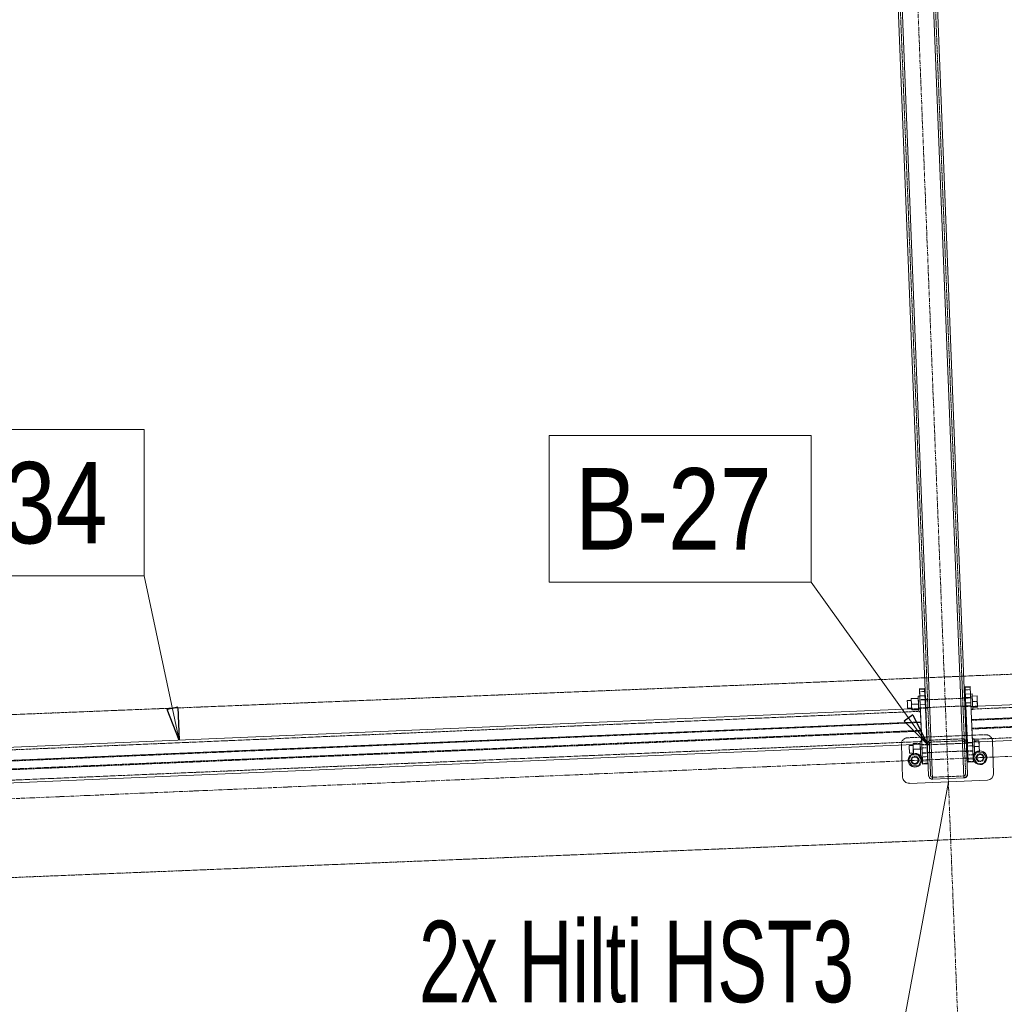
# Model space of a CAD drawing. Header units: millimetres. Extents: x -15129 to 9171, y -18789 to 5877.
# Tile 225 of 256: x -7060 to -5547, y -3271 to -1759. Entities that reach past the tile are written whole.
import ezdxf

# ---------------------------------------------------------------- set-up
doc = ezdxf.new("R2010")
doc.units = ezdxf.units.MM
for name, pattern in [('ACAD_ISO02W100', [15, 12, -3]), ('ACAD_ISO04W100', [30, 24, -3, 0, -3]), ('CENTER', [50.8, 31.75, -6.35, 6.35, -6.35])]:
    doc.linetypes.add(name, pattern=pattern)
for name, color, linetype in [('AS_Belki', 145, 'Continuous'), ('AS_Blachy', 30, 'Continuous'), ('AS_DIM_ON', 7, 'Continuous'), ('AS_Kotwy', 9, 'Continuous'), ('AS_Sciany betonowe', 252, 'Continuous'), ('AS_Siatki', 72, 'Continuous'), ('AS_Sruby', 9, 'Continuous')]:
    doc.layers.add(name, color=color, linetype=linetype)
doc.styles.add('Arial Narrow', font='ARIALN.TTF', dxfattribs={"height": 5})
doc.styles.get("Standard").update_dxf_attribs({"font": 'ARIALN.TTF', "width": 0.8})

msp = doc.modelspace()

# ---------------------------------------------------------------- linework, layer by layer
at = {"color": 5, "linetype": 'CENTER', "lineweight": 13, "ltscale": 0.2}
msp.add_line((-5732.1, -410, -8591.5), (-5603.1, -3684, 51965.6), dxfattribs=at)
at = {"color": 7, "lineweight": 13}
for p, q in [((-6814.5, -2865.5), (-6868.7, -2613.4)), ((-5665.1, -2872.2), (-5843.7, -2622.8))]:
    msp.add_line(p, q, dxfattribs=at)
at = {"color": 0, "linetype": 'ByBlock', "lineweight": -2}
for p, q in [((-6816.9, -2814.8), (-6833.2, -2818.3)), ((-6814.5, -2865.5), (-6833.2, -2818.3)), ((-6816.9, -2814.8), (-6814.5, -2865.5)), ((-5687.4, -2826.7), (-5701, -2836.4)), ((-5687.4, -2826.7), (-5665.1, -2872.2)), ((-5665.1, -2872.2), (-5701, -2836.4))]:
    msp.add_line(p, q, dxfattribs=at)
at = {"color": 7, "lineweight": 13}
for points in [[(-7310.9, -2613.4), (-6868.7, -2613.4), (-6868.7, -2388.4), (-7310.9, -2388.4), (-7310.9, -2613.4)], [(-6246.1, -2622.8), (-5843.7, -2622.8), (-5843.7, -2397.8), (-6246.1, -2397.8), (-6246.1, -2622.8)]]:
    msp.add_lwpolyline(points, dxfattribs=at)
at = {"layer": 'AS_Belki', "color": 145, "linetype": 'Continuous', "lineweight": 13, "ltscale": 0.25}
for p, q in [((-5689.7, -876.5), (-5609, -2923.6)), ((-5683.7, -876.3), (-5603.3, -2917.3)), ((-5743.7, -878.7), (-5663.2, -2919.7)), ((-5657, -2925.4), (-5737.7, -878.4)), ((-4632.7, -2772.9), (-5588.1, -2813.4)), ((-4618.5, -2792.5), (-5597.2, -2834)), ((-5689.3, -2817.7), (-7721.1, -2903.9)), ((-5675.1, -2837.3), (-5675.8, -2821.9)), ((-5595.8, -2868.5), (-4617, -2827)), ((-5675.1, -2837.3), (-7730.2, -2924.4)), ((-5673.7, -2871.8), (-5674.4, -2854.6)), ((-7728.8, -2959), (-5673.7, -2871.8)), ((-5665.1, -2871.7), (-5665.1, -2872.7)), ((-5664.6, -2884.6), (-5664.6, -2885.1)), ((-5663.2, -2919.7), (-5661.3, -2923.9)), ((-5663.2, -2919.7), (-5661.3, -2923.9)), ((-5604.9, -2921.6), (-5603.3, -2917.3)), ((-5661.3, -2923.9), (-5657, -2925.4)), ((-5657, -2925.4), (-5609, -2923.6)), ((-5609, -2923.6), (-5604.9, -2921.6)), ((-5609, -2923.6), (-5604.9, -2921.6))]:
    msp.add_line(p, q, dxfattribs=at)
at = {"layer": 'AS_Belki', "color": 84, "linetype": 'ACAD_ISO02W100', "lineweight": 13, "ltscale": 0.25}
for p, q in [((-5686.7, -876.4), (-5606.3, -2917.4)), ((-5737.5, -960.6), (-5660.2, -2919.6)), ((-5610.9, -2800.4), (-5612.4, -2762.7)), ((-4619.2, -2776.5), (-5597.9, -2818)), ((-4618.5, -2793.6), (-5597.2, -2835.1)), ((-5664.8, -2802.7), (-5667.8, -2802.8)), ((-5667.8, -2803.5), (-5667.8, -2802.8)), ((-5667.8, -2802.8), (-5667.8, -2803.7)), ((-5667.8, -2803.5), (-5667.6, -2807.8)), ((-5667.8, -2803.7), (-5667.7, -2806.1)), ((-5667.3, -2816.4), (-5667.4, -2813.1)), ((-5664.8, -2803.5), (-5664.8, -2802.7)), ((-5664.8, -2803.4), (-5664.8, -2802.7)), ((-5664.8, -2803.4), (-5664.6, -2807.7)), ((-5664.8, -2803.5), (-5664.7, -2805.9)), ((-5664.5, -2811.3), (-5664.7, -2805.9)), ((-5664.6, -2807.7), (-5664.4, -2813)), ((-5664.5, -2811.3), (-5664.3, -2815.4)), ((-5664.4, -2813), (-5664.3, -2816.2)), ((-5607.9, -2800.3), (-5610.9, -2800.4)), ((-5610.9, -2801.2), (-5610.9, -2800.4)), ((-5610.9, -2801.1), (-5610.9, -2800.4)), ((-5610.9, -2801.1), (-5610.7, -2805.4)), ((-5610.9, -2801.2), (-5610.8, -2803.7)), ((-5610.4, -2813.9), (-5610.5, -2810.7)), ((-5610.4, -2813.9), (-5610.4, -2813.1)), ((-5610.4, -2813.1), (-5610.4, -2813.2)), ((-5610.4, -2813.2), (-5610.4, -2813.9)), ((-5610.4, -2813.9), (-5607.4, -2813.8)), ((-5607.9, -2801), (-5607.9, -2800.3)), ((-5607.9, -2801.1), (-5607.9, -2800.3)), ((-5607.7, -2805.3), (-5607.9, -2801)), ((-5607.5, -2810.6), (-5607.7, -2805.3)), ((-5607.5, -2810.6), (-5607.4, -2813.8)), ((-5607.4, -2813.1), (-5607.4, -2813)), ((-5607.4, -2813.8), (-5607.4, -2813.1)), ((-5588.1, -2813.4), (-5598.1, -2813.9)), ((-5598.1, -2813.9), (-5597.2, -2834)), ((-5596.7, -2847.3), (-4618, -2805.8)), ((-5596.6, -2848.4), (-4617.9, -2806.9)), ((-5675.8, -2821.3), (-7730.9, -2908.4)), ((-5676, -2817.2), (-5689.3, -2817.7)), ((-5674.5, -2851.7), (-5676, -2817.2)), ((-5675.8, -2821.9), (-5676, -2817.2)), ((-5675.8, -2821.9), (-5675.8, -2821.3)), ((-5675.8, -2821.3), (-5675.1, -2838.4)), ((-5674.6, -2850.6), (-5675.8, -2821.9)), ((-5667.3, -2815.5), (-5667.3, -2815.6)), ((-5667.3, -2815.6), (-5667.3, -2816.4)), ((-5667.3, -2816.4), (-5664.3, -2816.2)), ((-5664.3, -2815.5), (-5664.3, -2815.4)), ((-5664.3, -2816.2), (-5664.3, -2815.5)), ((-5609.7, -2831.7), (-5610.4, -2813.9)), ((-5596.7, -2847.3), (-5597.9, -2818)), ((-5597.9, -2818), (-5597.2, -2835.1)), ((-5595.9, -2864.4), (-4617.2, -2822.9)), ((-5675.1, -2838.4), (-7730.2, -2925.5)), ((-7729.7, -2937.8), (-5674.6, -2850.6)), ((-7729.7, -2938.8), (-5674.5, -2851.7)), ((-5673.7, -2871.8), (-5674.6, -2850.6)), ((-5595.9, -2864.4), (-5596.7, -2847.3)), ((-5596.7, -2847.3), (-5596.7, -2847.3)), ((-5596.6, -2848.4), (-5595.8, -2868.5)), ((-7729, -2954.9), (-5673.9, -2867.7)), ((-5663.5, -2867.4), (-5665.1, -2871.7)), ((-5663.5, -2867.4), (-5665.1, -2871.7)), ((-5662.1, -2871.8), (-5665.1, -2871.9)), ((-5665.1, -2871.9), (-5665.1, -2872.6)), ((-5665.1, -2871.9), (-5665.1, -2872.7)), ((-5665.1, -2872.6), (-5664.9, -2876.9)), ((-5665.1, -2872.7), (-5665, -2875.1)), ((-5665.1, -2872.7), (-5665, -2875.2)), ((-5659.4, -2865.5), (-5663.5, -2867.4)), ((-5662.3, -2866.9), (-5663.5, -2867.4)), ((-5659.4, -2865.5), (-5662.3, -2866.9)), ((-5662.1, -2871.6), (-5661.3, -2869.5)), ((-5662.1, -2871.6), (-5661.3, -2869.5)), ((-5662.1, -2871.8), (-5662.1, -2871.6)), ((-5662.1, -2871.6), (-5662.1, -2872.6)), ((-5662.1, -2872.5), (-5662.1, -2871.8)), ((-5662.1, -2872.6), (-5662.1, -2871.8)), ((-5661.9, -2876.8), (-5662.1, -2872.5)), ((-5662.1, -2872.6), (-5662.1, -2872.8)), ((-5662.1, -2872.6), (-5662, -2875)), ((-5661.3, -2869.5), (-5659.2, -2868.5)), ((-5611.4, -2863.6), (-5659.4, -2865.5)), ((-5659.2, -2868.5), (-5611.3, -2866.6)), ((-5608.4, -2864.7), (-5611.4, -2863.6)), ((-5607.1, -2865.2), (-5611.4, -2863.6)), ((-5611.3, -2866.6), (-5609.1, -2867.4)), ((-5609.1, -2867.4), (-5608.2, -2869.5)), ((-5609.1, -2867.4), (-5608.2, -2869.5)), ((-5607.1, -2865.2), (-5608.4, -2864.7)), ((-5605.2, -2869.4), (-5608.2, -2869.5)), ((-5608.2, -2869.5), (-5608.2, -2869.5)), ((-5608.1, -2870.3), (-5608.2, -2869.5)), ((-5608.1, -2870.2), (-5608.2, -2869.5)), ((-5608, -2874.5), (-5608.1, -2870.2)), ((-5608.1, -2870.3), (-5608, -2872.7)), ((-5605.2, -2869.4), (-5607.1, -2865.2)), ((-5605.2, -2869.4), (-5607.1, -2865.2)), ((-5605.1, -2870.2), (-5605.2, -2869.4)), ((-5605.1, -2870.1), (-5605.2, -2869.4)), ((-5605.1, -2870.2), (-5605.2, -2869.4)), ((-5605, -2874.3), (-5605.1, -2870.1)), ((-5604.8, -2879.7), (-5605, -2874.3)), ((-5664.7, -2881.4), (-5664.6, -2884.6)), ((-5664.6, -2885.4), (-5664.7, -2882.2)), ((-5664.6, -2884.6), (-5664.6, -2884.7)), ((-5664.6, -2884.7), (-5664.6, -2885.4)), ((-5664.6, -2885.1), (-5664.6, -2885.4)), ((-5664.6, -2885.4), (-5661.6, -2885.3)), ((-5662, -2875), (-5661.7, -2882.1)), ((-5661.7, -2882.1), (-5660.2, -2919.6)), ((-5661.7, -2882.1), (-5661.6, -2885.3)), ((-5661.7, -2883.4), (-5661.6, -2884.5)), ((-5661.6, -2885.3), (-5661.6, -2884.5)), ((-5661.6, -2884.6), (-5661.6, -2884.5)), ((-5661.6, -2885.3), (-5661.6, -2884.6)), ((-5607.8, -2879.8), (-5608, -2874.5)), ((-5607.8, -2878), (-5607.7, -2882.2)), ((-5607.6, -2883), (-5607.8, -2879.8)), ((-5607.6, -2883), (-5607.7, -2882.2)), ((-5607.7, -2882.2), (-5607.7, -2882.3)), ((-5607.6, -2883), (-5607.7, -2882.3)), ((-5607.6, -2883), (-5604.6, -2882.9)), ((-5604.8, -2879.7), (-5604.6, -2882.9)), ((-5604.7, -2882.2), (-5604.7, -2882.1)), ((-5604.6, -2882.9), (-5604.7, -2882.2)), ((-5659.3, -2921.7), (-5660.2, -2919.6)), ((-5607.1, -2919.6), (-5609.2, -2920.6)), ((-5607.1, -2919.6), (-5609.2, -2920.6)), ((-5606.3, -2917.4), (-5607.1, -2919.6)), ((-5606.3, -2917.4), (-5607.1, -2919.6)), ((-5657.1, -2922.5), (-5659.3, -2921.7)), ((-5609.2, -2920.6), (-5657.1, -2922.5))]:
    msp.add_line(p, q, dxfattribs=at)
at = {"layer": 'AS_Belki', "color": 84, "linetype": 'ACAD_ISO02W100', "lineweight": 13, "ltscale": 0.25, "extrusion": (-1.05231e-14, 3.88059e-15, -1)}
msp.add_arc((5659.1, -2871.5), 6, 357.7424, 87.7424, dxfattribs=at)
at = {"layer": 'AS_Belki', "color": 84, "linetype": 'ACAD_ISO02W100', "lineweight": 13, "ltscale": 0.25}
for centre, start, end in [((-5659.1, -2871.5), 92.2576, 182.2576), ((-5611.2, -2869.6), 2.2576, 92.2576), ((-5657.2, -2919.5), 182.2576, 272.2576), ((-5609.3, -2917.6), 272.2576, 2.2576)]:
    msp.add_arc(centre, 3, start, end, dxfattribs=at)
at = {"layer": 'AS_Belki', "color": 84, "linetype": 'ACAD_ISO02W100', "lineweight": 13, "ltscale": 0.25, "extrusion": (-3.21535e-15, -8.71915e-15, -1)}
msp.add_arc((5611.2, -2869.6), 6, 87.7424, 177.7424, dxfattribs=at)
at = {"layer": 'AS_Belki', "color": 84, "linetype": 'ACAD_ISO02W100', "lineweight": 13, "ltscale": 0.25, "extrusion": (-3.88059e-15, -1.05231e-14, -1)}
msp.add_arc((5657.2, -2919.5), 6, 267.7424, 357.7424, dxfattribs=at)
at = {"layer": 'AS_Belki', "color": 84, "linetype": 'ACAD_ISO02W100', "lineweight": 13, "ltscale": 0.25, "extrusion": (-3.90859e-15, 1.44136e-15, -1)}
msp.add_arc((5609.3, -2917.6), 6, 177.7424, 267.7424, dxfattribs=at)
at = {"layer": 'AS_Blachy', "color": 145, "linetype": 'Continuous', "lineweight": 13, "ltscale": 0.25}
for p, q in [((-5599.4, -2783.3), (-5607.4, -2783.7)), ((-5607.3, -2784.7), (-5607.4, -2783.5)), ((-5607.4, -2783.5), (-5607.4, -2783.7)), ((-5599.3, -2784.4), (-5599.4, -2783.3)), ((-5669.3, -2786.3), (-5677.3, -2786.6)), ((-5677.3, -2787.7), (-5677.3, -2786.5)), ((-5677.3, -2786.5), (-5677.3, -2786.6)), ((-5677.3, -2786.6), (-5677.1, -2791.3)), ((-5677.3, -2787.7), (-5669.3, -2787.3)), ((-5676.8, -2797.7), (-5677.3, -2787.7)), ((-5677.1, -2791.3), (-5676.8, -2798)), ((-5676.8, -2797.7), (-5668.8, -2797.4)), ((-5676.6, -2803.8), (-5676.8, -2797.7)), ((-5669.3, -2787.3), (-5669.3, -2786.3)), ((-5668.8, -2797.4), (-5669.3, -2787.3)), ((-5668.6, -2803.5), (-5668.8, -2797.4)), ((-5607.4, -2783.7), (-5607.2, -2788.3)), ((-5607.3, -2784.7), (-5599.3, -2784.4)), ((-5606.9, -2794.8), (-5607.3, -2784.7)), ((-5607.2, -2788.3), (-5606.6, -2801.1)), ((-5606.9, -2794.8), (-5598.9, -2794.4)), ((-5606.6, -2800.8), (-5606.9, -2794.8)), ((-5598.9, -2794.4), (-5599.3, -2784.4)), ((-5598.6, -2800.5), (-5598.9, -2794.4)), ((-5676.2, -2811.4), (-5676.6, -2803.8)), ((-5668.2, -2811), (-5676.2, -2811.4)), ((-5674.4, -2854.6), (-5676.2, -2811.4)), ((-5668.4, -2808), (-5668.6, -2803.5)), ((-5668.2, -2811), (-5668.4, -2808)), ((-5664.6, -2897.4), (-5668.2, -2811)), ((-5606.7, -2800.2), (-5606.6, -2801)), ((-5606.6, -2800.7), (-5606.7, -2800.2)), ((-5606.3, -2808.4), (-5606.6, -2800.8)), ((-5606.6, -2801), (-5606.4, -2805.2)), ((-5606.4, -2805.2), (-5606.2, -2810.5)), ((-5598.3, -2808.1), (-5606.3, -2808.4)), ((-5602.7, -2894.8), (-5606.3, -2808.4)), ((-5606.2, -2810.5), (-5606.1, -2813.8)), ((-5606.1, -2812.9), (-5603.7, -2870.1)), ((-5606.1, -2813.8), (-5606.1, -2813)), ((-5606.1, -2813), (-5606.1, -2813)), ((-5598.4, -2805), (-5598.6, -2800.5)), ((-5598.3, -2808.1), (-5598.4, -2805)), ((-5594.7, -2894.4), (-5598.3, -2808.1)), ((-5673.7, -2871.8), (-5674.4, -2854.6)), ((-5604.2, -2858.3), (-5605.6, -2858.4)), ((-5705.1, -2873.2), (-5703.2, -2922.3)), ((-5672.6, -2897.7), (-5673.7, -2871.8)), ((-5665.6, -2860.7), (-5666.1, -2860.8)), ((-5603.7, -2869.3), (-5603.7, -2870)), ((-5603.7, -2869.3), (-5603.7, -2869.8)), ((-5603.7, -2870), (-5603.5, -2874.3)), ((-5603.5, -2874.3), (-5603.3, -2879.6)), ((-5563.3, -2916.7), (-5565.2, -2867.2)), ((-5603.3, -2879.6), (-5603.2, -2882.8)), ((-5603.2, -2882), (-5603.2, -2882.2)), ((-5603.2, -2882.1), (-5603.2, -2882.8)), ((-5603.2, -2882.1), (-5603.2, -2882.1)), ((-5603.2, -2882.2), (-5602.9, -2888.3)), ((-5602.9, -2888.3), (-5602.5, -2898.4)), ((-5672.9, -2891.1), (-5672.9, -2891.3)), ((-5672.9, -2891.3), (-5672.4, -2901.3)), ((-5672.6, -2897.7), (-5664.6, -2897.4)), ((-5672.4, -2902.4), (-5672.6, -2897.7)), ((-5672.4, -2901.3), (-5672.4, -2902.4)), ((-5672.4, -2902.4), (-5664.4, -2902)), ((-5664.4, -2902), (-5664.6, -2897.4)), ((-5602.7, -2894.8), (-5594.7, -2894.4)), ((-5602.5, -2899.4), (-5602.7, -2894.8)), ((-5602.5, -2898.4), (-5602.5, -2899.4)), ((-5602.5, -2899.4), (-5594.5, -2899.1)), ((-5594.5, -2899.1), (-5594.7, -2894.4)), ((-5692.8, -2931.9), (-5572.9, -2927.1))]:
    msp.add_line(p, q, dxfattribs=at)
at = {"layer": 'AS_Blachy', "color": 84, "linetype": 'ACAD_ISO02W100', "lineweight": 13, "ltscale": 0.25}
for p, q in [((-5599.4, -2783.3), (-5599.2, -2788)), ((-5669.1, -2790.9), (-5677.1, -2791.3)), ((-5676, -2817.2), (-5676.8, -2798)), ((-5669.3, -2786.3), (-5669.1, -2790.9)), ((-5665.5, -2877.3), (-5669.1, -2790.9)), ((-5599.2, -2788), (-5607.2, -2788.3)), ((-5597.9, -2818), (-5599.2, -2788)), ((-5668.6, -2802.9), (-5676.6, -2803.2)), ((-5676.6, -2803.2), (-5676.6, -2803.9)), ((-5676.5, -2806.4), (-5676.6, -2803.2)), ((-5676.6, -2803.9), (-5676.4, -2808.2)), ((-5676.2, -2811.7), (-5676.5, -2806.4)), ((-5676.4, -2808.2), (-5676.2, -2813.5)), ((-5676.1, -2816), (-5676.2, -2811.7)), ((-5676.2, -2813.5), (-5676, -2816.7)), ((-5668.6, -2803.3), (-5668.6, -2802.9)), ((-5668.6, -2802.9), (-5668.6, -2803.6)), ((-5668.5, -2806.1), (-5668.6, -2803.3)), ((-5668.6, -2803.6), (-5668.4, -2807.8)), ((-5668.2, -2811.4), (-5668.5, -2806.1)), ((-5668.4, -2807.8), (-5668.2, -2813.1)), ((-5668.1, -2815.6), (-5668.2, -2811.4)), ((-5668.2, -2813.1), (-5668, -2816.4)), ((-5598.7, -2799.9), (-5606.7, -2800.2)), ((-5606.5, -2803.5), (-5606.6, -2800.7)), ((-5606.6, -2801.1), (-5606.1, -2812.9)), ((-5606.3, -2808.8), (-5606.5, -2803.5)), ((-5606.3, -2808.8), (-5606.1, -2813)), ((-5606.1, -2813.8), (-5598.1, -2813.4)), ((-5598.6, -2800.4), (-5598.7, -2799.9)), ((-5598.7, -2799.9), (-5598.6, -2800.6)), ((-5598.5, -2803.1), (-5598.6, -2800.4)), ((-5598.6, -2800.6), (-5598.4, -2804.9)), ((-5598.3, -2808.4), (-5598.5, -2803.1)), ((-5598.4, -2804.9), (-5598.2, -2810.2)), ((-5598.1, -2812.6), (-5598.3, -2808.4)), ((-5598.2, -2810.2), (-5598.1, -2813.4)), ((-5598.1, -2812.7), (-5598.1, -2812.6)), ((-5598.1, -2813.4), (-5598.1, -2812.7)), ((-5676, -2816.7), (-5676.1, -2816)), ((-5676, -2816.7), (-5668, -2816.4)), ((-5676, -2817.2), (-5675.8, -2821.3)), ((-5675.8, -2821.3), (-5675.8, -2821.9)), ((-5668.1, -2815.7), (-5668.1, -2815.6)), ((-5668, -2816.4), (-5668.1, -2815.7)), ((-5673.9, -2867.1), (-5674.5, -2851.7)), ((-5605.6, -2858.4), (-5665.6, -2860.7)), ((-5575.6, -2857.2), (-5604.2, -2858.3)), ((-5595.5, -2874.3), (-5596.7, -2847.3)), ((-5705.1, -2872.3), (-5705.1, -2873.2)), ((-5705.1, -2872.3), (-5705.1, -2873.2)), ((-5666.1, -2860.8), (-5695.5, -2861.9)), ((-5673.9, -2867.1), (-5673.9, -2867.7)), ((-5673.7, -2871.8), (-5673.9, -2867.7)), ((-5673.7, -2871.8), (-5673.5, -2877.6)), ((-5665.7, -2871.9), (-5673.7, -2872.3)), ((-5673.7, -2872.3), (-5673.6, -2873)), ((-5673.7, -2872.3), (-5673.5, -2875.5)), ((-5673.6, -2873), (-5673.5, -2877.3)), ((-5665.7, -2872.4), (-5665.7, -2871.9)), ((-5665.7, -2872.7), (-5665.7, -2871.9)), ((-5665.5, -2875.2), (-5665.7, -2872.4)), ((-5665.5, -2876.9), (-5665.7, -2872.7)), ((-5595.7, -2869), (-5603.7, -2869.3)), ((-5603.7, -2869.8), (-5603.6, -2872.6)), ((-5603.7, -2870.1), (-5603.5, -2874.7)), ((-5603.6, -2872.6), (-5603.4, -2877.9)), ((-5603.5, -2874.7), (-5595.5, -2874.3)), ((-5595.7, -2869.4), (-5595.7, -2869)), ((-5595.7, -2869.7), (-5595.7, -2869)), ((-5595.6, -2872.2), (-5595.7, -2869.4)), ((-5595.5, -2873.9), (-5595.7, -2869.7)), ((-5595.4, -2877.5), (-5595.6, -2872.2)), ((-5595.3, -2879.3), (-5595.5, -2873.9)), ((-5595.5, -2874.3), (-5595.2, -2881.9)), ((-5565.2, -2867.2), (-5565.2, -2866.8)), ((-5565.2, -2867.2), (-5565.2, -2866.8)), ((-5673.5, -2875.5), (-5673.3, -2880.8)), ((-5673.5, -2877.6), (-5665.5, -2877.3)), ((-5673.5, -2877.3), (-5673.2, -2882.6)), ((-5673.5, -2877.6), (-5673.1, -2885.2)), ((-5673.3, -2880.8), (-5673.1, -2885.1)), ((-5673.2, -2882.6), (-5673.1, -2885.8)), ((-5673.1, -2885.1), (-5673.1, -2885.8)), ((-5673.1, -2885.2), (-5672.9, -2891.1)), ((-5673.1, -2885.8), (-5665.1, -2885.5)), ((-5665.3, -2880.5), (-5665.5, -2875.2)), ((-5665.2, -2882.2), (-5665.5, -2876.9)), ((-5665.5, -2877.3), (-5665.1, -2884.9)), ((-5665.1, -2884.7), (-5665.3, -2880.5)), ((-5665.1, -2885.5), (-5665.2, -2882.2)), ((-5665.1, -2885.5), (-5665.1, -2884.7)), ((-5665.1, -2884.7), (-5665.1, -2884.7)), ((-5664.9, -2890.9), (-5665.1, -2884.9)), ((-5603.5, -2874.7), (-5603.2, -2882)), ((-5603.4, -2877.9), (-5603.2, -2882.1)), ((-5603.2, -2882.8), (-5595.2, -2882.5)), ((-5594.9, -2888), (-5602.9, -2888.3)), ((-5595.2, -2881.7), (-5595.4, -2877.5)), ((-5595.2, -2882.5), (-5595.3, -2879.3)), ((-5595.2, -2881.8), (-5595.2, -2881.7)), ((-5595.2, -2882.5), (-5595.2, -2881.8)), ((-5595.2, -2881.9), (-5594.9, -2888)), ((-5594.9, -2888), (-5594.5, -2898)), ((-5664.9, -2890.9), (-5672.9, -2891.3)), ((-5664.5, -2901), (-5672.4, -2901.3)), ((-5664.9, -2890.9), (-5664.5, -2901)), ((-5664.5, -2901), (-5664.4, -2902)), ((-5594.5, -2898), (-5602.5, -2898.4)), ((-5594.5, -2898), (-5594.5, -2899.1))]:
    msp.add_line(p, q, dxfattribs=at)
for centre in [(-5584.2, -2892.6), (-5684.2, -2896.5)]:
    msp.add_circle(centre, 6, dxfattribs=at)
for centre, start, end in [((-5575.2, -2867.2), 2.2576, 92.2576), ((-5695.1, -2871.9), 92.2576, 182.2576)]:
    msp.add_arc(centre, 10, start, end, dxfattribs=at)
at = {"layer": 'AS_Blachy', "color": 145, "linetype": 'Continuous', "lineweight": 13, "ltscale": 0.25}
for centre, start, end in [((-5573.3, -2917.1), 272.2576, 2.2576), ((-5693.2, -2921.9), 182.2576, 272.2576)]:
    msp.add_arc(centre, 10, start, end, dxfattribs=at)
at = {"layer": 'AS_DIM_ON', "lineweight": 13}
msp.add_line((-5736.4, -3487.6), (-5632.8, -2929.5, 38010), dxfattribs=at)
at = {"layer": 'AS_Kotwy', "color": 145, "linetype": 'Continuous', "lineweight": 13, "ltscale": 0.25}
for p, q in [((-5689.4, -2888.2), (-5694, -2896.9)), ((-5689.4, -2888.2), (-5686.3, -2888.1)), ((-5674.4, -2896.1), (-5679.5, -2888)), ((-5589.5, -2884.3), (-5594, -2892.9)), ((-5589.5, -2884.3), (-5579.7, -2883.9)), ((-5574.4, -2892.2), (-5579.7, -2883.9)), ((-5694, -2896.9), (-5688.7, -2905.2)), ((-5678.9, -2904.8), (-5674.4, -2896.1)), ((-5594, -2892.9), (-5588.8, -2901.2)), ((-5588.8, -2901.2), (-5579, -2900.8)), ((-5579, -2900.8), (-5574.4, -2892.2)), ((-5688.7, -2905.2), (-5678.9, -2904.8))]:
    msp.add_line(p, q, dxfattribs=at)
at = {"layer": 'AS_Kotwy', "color": 84, "linetype": 'ACAD_ISO02W100', "lineweight": 13, "ltscale": 0.25}
for p, q in [((-5686.3, -2888.1), (-5679.6, -2887.8)), ((-5679.5, -2888), (-5679.6, -2887.8)), ((-5679.6, -2887.8), (-5679.5, -2888))]:
    msp.add_line(p, q, dxfattribs=at)
at = {"layer": 'AS_Kotwy', "color": 145, "linetype": 'Continuous', "lineweight": 13, "ltscale": 0.25}
for centre in [(-5584.2, -2892.6), (-5684.2, -2896.5)]:
    msp.add_circle(centre, 5, dxfattribs=at)
for centre, start, end in [((-5684.2, -2896.5), 102.3137, 31.0797), ((-5684.2, -2896.5), 33.0541, 54.9345), ((-5584.2, -2892.6), 182.6271, 95.1426), ((-5584.2, -2892.6), 151.9252, 181.9086), ((-5584.2, -2892.6), 127.3372, 142.3471)]:
    msp.add_arc(centre, 10.5, start, end, dxfattribs=at)
at = {"layer": 'AS_Kotwy', "color": 84, "linetype": 'ACAD_ISO02W100', "lineweight": 13, "ltscale": 0.25}
for centre, start, end in [((-5684.2, -2896.5), 54.9345, 102.3137), ((-5584.2, -2892.6), 142.3471, 151.9252), ((-5584.2, -2892.6), 95.1426, 127.3372), ((-5684.2, -2896.5), 31.0797, 33.0541), ((-5584.2, -2892.6), 181.9086, 182.6271)]:
    msp.add_arc(centre, 10.5, start, end, dxfattribs=at)
at = {"layer": 'AS_Sciany betonowe', "color": 145, "linetype": 'ACAD_ISO02W100', "lineweight": 13, "ltscale": 0.25}
for p, q in [((-4612.4, -2727.1), (-5609.2, -2767.3)), ((-5669.1, -2769.8), (-7742.4, -2853.4)), ((-9788.2, -3186.2), (-673.8, -2818.4))]:
    msp.add_line(p, q, dxfattribs=at)
at = {"layer": 'AS_Sciany betonowe', "color": 84, "linetype": 'ACAD_ISO02W100', "lineweight": 13, "ltscale": 0.25}
msp.add_line((-5609.2, -2767.3), (-5669.1, -2769.8), dxfattribs=at)
at = {"layer": 'AS_Siatki', "color": 20, "linetype": 'ACAD_ISO04W100', "lineweight": 13, "ltscale": 0.25}
msp.add_line((-12175.6, -3171.9), (-430.5, -2673.9), dxfattribs=at)
at = {"layer": 'AS_Sruby', "color": 145, "linetype": 'Continuous', "lineweight": 13, "ltscale": 0.25}
for p, q in [((-5676.8, -2798), (-5679.3, -2798.1)), ((-5679.3, -2798.1), (-5679.3, -2798.2)), ((-5679.3, -2798.1), (-5679.3, -2798.5)), ((-5679.3, -2798.2), (-5679.3, -2798.7)), ((-5679.3, -2798.5), (-5679.3, -2799.3)), ((-5679.3, -2798.7), (-5679.2, -2799.7)), ((-5676.8, -2798.1), (-5676.8, -2798)), ((-5676.8, -2798.6), (-5676.8, -2798.1)), ((-5676.7, -2799.6), (-5676.8, -2798.6)), ((-5596.4, -2794.6), (-5598.9, -2794.7)), ((-5596.4, -2794.7), (-5596.4, -2794.6)), ((-5596.4, -2795.2), (-5596.4, -2794.7)), ((-5596.3, -2796.2), (-5596.4, -2795.2)), ((-5596.3, -2797.6), (-5596.3, -2796.2)), ((-5596.2, -2799.3), (-5596.3, -2797.6)), ((-5596.2, -2797.9), (-5588.7, -2797.6)), ((-5588.8, -2797.6), (-5596.2, -2797.9)), ((-5588.7, -2797.6), (-5588.8, -2797.6)), ((-5588.4, -2806.3), (-5588.7, -2797.6)), ((-5689.8, -2804.6), (-5696, -2804.9)), ((-5696, -2804.9), (-5696, -2805.6)), ((-5696, -2804.9), (-5696, -2805)), ((-5696, -2805), (-5696, -2806)), ((-5696, -2805.6), (-5695.9, -2807.2)), ((-5696, -2806), (-5695.9, -2807.8)), ((-5695.9, -2807.2), (-5695.9, -2809.3)), ((-5695.9, -2807.8), (-5695.8, -2810)), ((-5695.9, -2809.3), (-5695.8, -2811.6)), ((-5695.8, -2810), (-5695.7, -2812.3)), ((-5695.8, -2811.6), (-5695.7, -2813.8)), ((-5695.7, -2812.3), (-5695.6, -2814.4)), ((-5695.7, -2813.8), (-5695.6, -2815.6)), ((-5690, -2801.9), (-5679.2, -2801.4)), ((-5679.2, -2801.4), (-5690, -2801.8)), ((-5690, -2801.8), (-5689.8, -2804.6)), ((-5690, -2801.8), (-5690, -2801.9)), ((-5690, -2801.9), (-5689.6, -2810.6)), ((-5689.8, -2805.3), (-5689.8, -2804.6)), ((-5689.7, -2806.9), (-5689.8, -2805.3)), ((-5689.7, -2809), (-5689.7, -2806.9)), ((-5689.6, -2810.6), (-5678.8, -2810.1)), ((-5689.6, -2810.6), (-5689.2, -2819.2)), ((-5689.4, -2815.3), (-5689.5, -2813.5)), ((-5679.3, -2799.3), (-5679.2, -2800.5)), ((-5679.2, -2799.7), (-5679.2, -2801.1)), ((-5679.2, -2800.5), (-5679.2, -2801.3)), ((-5679.2, -2801.1), (-5679.1, -2802.8)), ((-5678.8, -2810.1), (-5679.2, -2801.4)), ((-5679.1, -2802.8), (-5679, -2804.8)), ((-5679, -2804.8), (-5678.9, -2807)), ((-5678.9, -2807), (-5678.8, -2809.3)), ((-5678.8, -2809.3), (-5678.7, -2811.7)), ((-5678.4, -2818.8), (-5678.8, -2810.1)), ((-5678.7, -2811.7), (-5678.6, -2814)), ((-5676.7, -2801), (-5676.7, -2799.6)), ((-5676.6, -2802.7), (-5676.7, -2801)), ((-5676.5, -2804.7), (-5676.6, -2802.7)), ((-5676.4, -2806.9), (-5676.5, -2804.7)), ((-5676.3, -2809.2), (-5676.4, -2806.9)), ((-5676, -2816), (-5676.1, -2813.9)), ((-5667.8, -2803.7), (-5668.6, -2803.7)), ((-5606.6, -2801.1), (-5607.9, -2801.1)), ((-5607.4, -2813), (-5606.1, -2812.9)), ((-5596.1, -2801.3), (-5596.2, -2799.3)), ((-5596, -2803.5), (-5596.1, -2801.3)), ((-5595.9, -2805.8), (-5596, -2803.5)), ((-5595.8, -2808.2), (-5595.9, -2805.8)), ((-5595.9, -2806.6), (-5588.4, -2806.3)), ((-5595.7, -2810.4), (-5595.8, -2808.2)), ((-5595.6, -2812.6), (-5595.7, -2810.4)), ((-5595.5, -2814.5), (-5595.6, -2812.6)), ((-5588, -2814.9), (-5588.4, -2806.3)), ((-5695.6, -2814.4), (-5695.6, -2816)), ((-5695.6, -2815.6), (-5695.5, -2816.6)), ((-5695.6, -2816), (-5695.5, -2816.7)), ((-5695.5, -2816.7), (-5689.3, -2816.5)), ((-5695.5, -2816.6), (-5695.5, -2816.7)), ((-5689.3, -2816.3), (-5689.4, -2815.3)), ((-5689.3, -2816.5), (-5689.3, -2816.3)), ((-5689.3, -2816.5), (-5689.2, -2819.2)), ((-5689.2, -2819.2), (-5678.4, -2818.8)), ((-5689.2, -2819.2), (-5689.2, -2819.2)), ((-5678.6, -2814), (-5678.5, -2816.1)), ((-5678.5, -2816.1), (-5678.5, -2818)), ((-5678.5, -2818), (-5678.4, -2819.6)), ((-5678.4, -2819.1), (-5678.4, -2818.8)), ((-5678.4, -2819.1), (-5678.4, -2820.4)), ((-5678.4, -2819.6), (-5678.3, -2820.8)), ((-5678.4, -2820.4), (-5678.3, -2821.4)), ((-5678.3, -2820.8), (-5678.3, -2821.7)), ((-5678.3, -2821.4), (-5678.3, -2822)), ((-5678.3, -2821.7), (-5678.3, -2822)), ((-5678.3, -2822), (-5675.8, -2821.9)), ((-5678.3, -2822), (-5678.3, -2822)), ((-5676, -2817.9), (-5676, -2816)), ((-5675.9, -2819.5), (-5676, -2817.9)), ((-5675.8, -2820.7), (-5675.9, -2819.5)), ((-5675.8, -2821.6), (-5675.8, -2820.7)), ((-5675.8, -2821.9), (-5675.8, -2821.6)), ((-5668.1, -2815.6), (-5667.3, -2815.5)), ((-5597.9, -2818.6), (-5595.4, -2818.5)), ((-5595.5, -2816.1), (-5595.5, -2814.5)), ((-5595.5, -2815.2), (-5588, -2814.9)), ((-5595.4, -2817.3), (-5595.5, -2816.1)), ((-5595.4, -2818.1), (-5595.4, -2817.3)), ((-5595.4, -2818.5), (-5595.4, -2818.1)), ((-5686.9, -2873.7), (-5693.1, -2873.9)), ((-5693.1, -2873.9), (-5693.1, -2874.7)), ((-5693.1, -2873.9), (-5693.1, -2874.1)), ((-5693.1, -2874.1), (-5693.1, -2875.1)), ((-5687, -2872.4), (-5686.9, -2873.7)), ((-5687, -2872.4), (-5686.7, -2879.6)), ((-5686.9, -2874.4), (-5686.9, -2873.7)), ((-5675.9, -2879.2), (-5676.2, -2871.9)), ((-5676.2, -2871.9), (-5676.1, -2873.9)), ((-5676.1, -2873.9), (-5676, -2876.1)), ((-5673.5, -2876), (-5673.6, -2873.8)), ((-5665.1, -2872.7), (-5665.6, -2872.8)), ((-5603.7, -2870.1), (-5605.1, -2870.2)), ((-5593.2, -2870.4), (-5593.3, -2868.4)), ((-5593.1, -2872.6), (-5593.2, -2870.4)), ((-5593, -2874.9), (-5593.1, -2872.6)), ((-5585.5, -2875.3), (-5585.8, -2868.1)), ((-5693.1, -2874.7), (-5693, -2876.2)), ((-5693.1, -2875.1), (-5693, -2876.8)), ((-5693, -2876.2), (-5692.9, -2878.3)), ((-5693, -2876.8), (-5692.9, -2879.1)), ((-5692.9, -2878.3), (-5692.8, -2880.7)), ((-5692.9, -2879.1), (-5692.8, -2881.4)), ((-5692.8, -2880.7), (-5692.7, -2882.9)), ((-5692.8, -2881.4), (-5692.7, -2883.5)), ((-5692.7, -2882.9), (-5692.7, -2884.6)), ((-5692.7, -2883.5), (-5692.7, -2885)), ((-5692.7, -2884.6), (-5692.6, -2885.7)), ((-5692.7, -2885), (-5692.6, -2885.8)), ((-5692.6, -2885.8), (-5686.4, -2885.5)), ((-5692.6, -2885.7), (-5692.6, -2885.8)), ((-5686.7, -2878.1), (-5686.8, -2876)), ((-5686.6, -2880.4), (-5686.7, -2878.1)), ((-5686.7, -2879.6), (-5675.9, -2879.2)), ((-5686.7, -2879.6), (-5686.3, -2888.3)), ((-5686.5, -2882.6), (-5686.6, -2880.4)), ((-5686.5, -2884.4), (-5686.5, -2882.6)), ((-5686.4, -2885.4), (-5686.5, -2884.4)), ((-5686.4, -2885.5), (-5686.4, -2885.4)), ((-5686.4, -2885.5), (-5686.3, -2888.2)), ((-5686.3, -2888.3), (-5675.5, -2887.8)), ((-5686.3, -2888.2), (-5686.3, -2888.3)), ((-5676, -2876.1), (-5675.9, -2878.4)), ((-5675.9, -2878.4), (-5675.8, -2880.8)), ((-5675.5, -2887.8), (-5675.9, -2879.2)), ((-5675.8, -2880.8), (-5675.7, -2883)), ((-5675.7, -2883), (-5675.6, -2885.2)), ((-5675.6, -2885.2), (-5675.5, -2887.1)), ((-5675.5, -2887.1), (-5675.5, -2888.7)), ((-5675.5, -2887.9), (-5675.5, -2888.1)), ((-5675.5, -2888.1), (-5675.4, -2889.5)), ((-5675.5, -2888.7), (-5675.4, -2889.9)), ((-5675.4, -2889.5), (-5675.4, -2890.5)), ((-5673.3, -2880.6), (-5673.4, -2878.3)), ((-5673.2, -2882.9), (-5673.3, -2880.6)), ((-5673.1, -2885.1), (-5673.2, -2882.9)), ((-5672.9, -2889.8), (-5673, -2888.6)), ((-5665.1, -2884.6), (-5664.6, -2884.6)), ((-5604.7, -2882.1), (-5603.2, -2882)), ((-5594.9, -2887.7), (-5592.5, -2887.6)), ((-5592.9, -2877.2), (-5593, -2874.9)), ((-5593, -2875.7), (-5585.5, -2875.3)), ((-5592.8, -2879.5), (-5592.9, -2877.2)), ((-5592.7, -2881.7), (-5592.8, -2879.5)), ((-5592.6, -2883.6), (-5592.7, -2881.7)), ((-5592.6, -2885.2), (-5592.6, -2883.6)), ((-5592.6, -2884.3), (-5585.1, -2884)), ((-5592.5, -2886.4), (-5592.6, -2885.2)), ((-5592.5, -2887.2), (-5592.5, -2886.4)), ((-5592.5, -2887.6), (-5592.5, -2887.2)), ((-5585.1, -2884), (-5585.5, -2875.3)), ((-5675.4, -2889.9), (-5675.4, -2890.7)), ((-5675.4, -2890.5), (-5675.4, -2891)), ((-5675.4, -2890.7), (-5675.4, -2891.1)), ((-5675.4, -2891), (-5675.4, -2891.1)), ((-5675.4, -2891.1), (-5672.9, -2891)), ((-5672.9, -2890.6), (-5672.9, -2889.8)), ((-5672.9, -2891), (-5672.9, -2890.6))]:
    msp.add_line(p, q, dxfattribs=at)
at = {"layer": 'AS_Sruby', "color": 84, "linetype": 'ACAD_ISO02W100', "lineweight": 13, "ltscale": 0.25}
for p, q in [((-5676.8, -2798.4), (-5676.8, -2798)), ((-5676.8, -2799.2), (-5676.8, -2798.4)), ((-5598.9, -2794.7), (-5598.9, -2794.8)), ((-5598.9, -2794.7), (-5598.9, -2795.1)), ((-5598.9, -2794.8), (-5598.9, -2795.3)), ((-5598.9, -2795.1), (-5598.8, -2795.9)), ((-5598.9, -2795.3), (-5598.8, -2796.3)), ((-5598.8, -2795.9), (-5598.8, -2797.1)), ((-5598.8, -2796.3), (-5598.8, -2797.7)), ((-5598.8, -2797.1), (-5598.7, -2798.7)), ((-5598.8, -2797.7), (-5598.7, -2799.4)), ((-5598.7, -2798.7), (-5598.7, -2799.9)), ((-5596.4, -2795), (-5596.4, -2794.6)), ((-5596.3, -2795.8), (-5596.4, -2795)), ((-5596.3, -2797), (-5596.3, -2795.8)), ((-5596.2, -2798.6), (-5596.3, -2797)), ((-5596.2, -2797.9), (-5595.9, -2806.5)), ((-5596.2, -2797.9), (-5595.9, -2806.6)), ((-5596.2, -2797.9), (-5596.2, -2797.9)), ((-5596.1, -2800.5), (-5596.2, -2798.6)), ((-5588.4, -2806.2), (-5588.8, -2797.6)), ((-5689.8, -2804.6), (-5689.6, -2810.5)), ((-5689.8, -2804.7), (-5689.8, -2804.6)), ((-5689.8, -2805.8), (-5689.8, -2804.7)), ((-5689.7, -2807.5), (-5689.8, -2805.8)), ((-5689.6, -2809.7), (-5689.7, -2807.5)), ((-5689.6, -2811.3), (-5689.7, -2809)), ((-5689.5, -2812.1), (-5689.6, -2809.7)), ((-5678.8, -2810), (-5689.6, -2810.5)), ((-5689.6, -2810.6), (-5689.3, -2816.5)), ((-5689.5, -2813.5), (-5689.6, -2811.3)), ((-5689.4, -2814.2), (-5689.5, -2812.1)), ((-5679.2, -2801.3), (-5679.1, -2802.1)), ((-5678.8, -2810), (-5679.2, -2801.4)), ((-5679.2, -2801.4), (-5679.2, -2801.4)), ((-5679.1, -2802.1), (-5679.1, -2804)), ((-5679.1, -2804), (-5679, -2806.2)), ((-5679, -2806.2), (-5678.9, -2808.5)), ((-5678.9, -2808.5), (-5678.8, -2810.8)), ((-5678.4, -2818.7), (-5678.8, -2810)), ((-5678.8, -2810.8), (-5678.7, -2813.1)), ((-5678.7, -2813.1), (-5678.6, -2815.3)), ((-5676.7, -2800.4), (-5676.8, -2799.2)), ((-5676.6, -2802), (-5676.7, -2800.4)), ((-5676.6, -2803.9), (-5676.6, -2802)), ((-5668.6, -2803.7), (-5676.6, -2804)), ((-5676.5, -2806.1), (-5676.6, -2803.9)), ((-5676.6, -2804), (-5676.5, -2804.8)), ((-5676.6, -2804), (-5676.6, -2804.2)), ((-5676.6, -2804.2), (-5676.5, -2805.2)), ((-5676.5, -2804.8), (-5676.5, -2806.3)), ((-5676.5, -2805.2), (-5676.4, -2806.9)), ((-5676.4, -2808.4), (-5676.5, -2806.1)), ((-5676.5, -2806.3), (-5676.4, -2808.4)), ((-5676.4, -2806.9), (-5676.3, -2809.2)), ((-5676.3, -2810.7), (-5676.4, -2808.4)), ((-5676.4, -2808.4), (-5676.3, -2810.8)), ((-5676.2, -2811.6), (-5676.3, -2809.2)), ((-5676.3, -2809.2), (-5676.2, -2811.5)), ((-5676.2, -2813), (-5676.3, -2810.7)), ((-5676.3, -2810.8), (-5676.2, -2813)), ((-5676.2, -2811.5), (-5676.2, -2813.6)), ((-5676.1, -2813.9), (-5676.2, -2811.6)), ((-5676.2, -2813), (-5676.1, -2814.7)), ((-5676.1, -2815.2), (-5676.2, -2813)), ((-5676.2, -2813.6), (-5676.1, -2815.1)), ((-5607.9, -2801.1), (-5667.8, -2803.7)), ((-5667.3, -2815.5), (-5607.4, -2813)), ((-5598.6, -2800.7), (-5606.6, -2801.1)), ((-5606.1, -2812.9), (-5598.1, -2812.6)), ((-5598.7, -2799.4), (-5598.6, -2801.4)), ((-5598.7, -2799.9), (-5598.6, -2800.6)), ((-5598.6, -2800.7), (-5598.6, -2800.6)), ((-5598.6, -2800.7), (-5598.5, -2802.8)), ((-5598.6, -2801.5), (-5598.6, -2800.7)), ((-5598.6, -2800.9), (-5598.6, -2800.7)), ((-5598.6, -2801.9), (-5598.6, -2800.9)), ((-5598.6, -2801.4), (-5598.5, -2803.6)), ((-5598.5, -2803), (-5598.6, -2801.5)), ((-5598.5, -2803.6), (-5598.6, -2801.9)), ((-5598.5, -2802.8), (-5598.4, -2805.1)), ((-5598.4, -2805.1), (-5598.5, -2803)), ((-5598.4, -2805.9), (-5598.5, -2803.6)), ((-5598.5, -2803.6), (-5598.4, -2805.9)), ((-5598.4, -2805.1), (-5598.3, -2807.4)), ((-5598.3, -2807.5), (-5598.4, -2805.1)), ((-5598.4, -2805.9), (-5598.3, -2808.3)), ((-5598.3, -2808.2), (-5598.4, -2805.9)), ((-5598.3, -2807.4), (-5598.2, -2809.7)), ((-5598.2, -2809.7), (-5598.3, -2807.5)), ((-5598.2, -2810.3), (-5598.3, -2808.2)), ((-5598.3, -2808.3), (-5598.2, -2810.6)), ((-5598.2, -2811.4), (-5598.2, -2809.7)), ((-5598.2, -2809.7), (-5598.2, -2811.9)), ((-5598.2, -2811.8), (-5598.2, -2810.3)), ((-5598.2, -2810.6), (-5598.1, -2812.7)), ((-5598.1, -2812.5), (-5598.2, -2811.4)), ((-5598.1, -2812.6), (-5598.2, -2811.8)), ((-5598.2, -2811.9), (-5598.1, -2812.6)), ((-5598.1, -2812.6), (-5598.1, -2812.5)), ((-5598.1, -2812.6), (-5598.1, -2813.4)), ((-5598.1, -2812.7), (-5598, -2814.6)), ((-5598.1, -2813.9), (-5598.1, -2813.4)), ((-5596, -2802.7), (-5596.1, -2800.5)), ((-5595.9, -2804.9), (-5596, -2802.7)), ((-5595.8, -2807.3), (-5595.9, -2804.9)), ((-5588.4, -2806.2), (-5595.9, -2806.5)), ((-5595.9, -2806.5), (-5595.5, -2815.2)), ((-5595.9, -2806.6), (-5595.5, -2815.2)), ((-5595.8, -2809.6), (-5595.8, -2807.3)), ((-5595.7, -2811.8), (-5595.8, -2809.6)), ((-5595.6, -2813.8), (-5595.7, -2811.8)), ((-5595.5, -2815.5), (-5595.6, -2813.8)), ((-5588, -2814.9), (-5588.4, -2806.2)), ((-5689.4, -2815.7), (-5689.4, -2814.2)), ((-5689.3, -2816.5), (-5689.4, -2815.7)), ((-5678.4, -2818.7), (-5689.2, -2819.2)), ((-5678.6, -2815.3), (-5678.5, -2817.3)), ((-5678.5, -2817.3), (-5678.4, -2818.8)), ((-5678.4, -2818.8), (-5678.4, -2818.7)), ((-5676.1, -2814.7), (-5676.1, -2815.8)), ((-5676.1, -2815.1), (-5676.1, -2815.9)), ((-5676, -2817.2), (-5676.1, -2815.2)), ((-5676.1, -2815.9), (-5668.1, -2815.6)), ((-5676.1, -2815.8), (-5676.1, -2815.9)), ((-5675.9, -2818.9), (-5676, -2817.2)), ((-5675.9, -2820.3), (-5675.9, -2818.9)), ((-5675.8, -2821.3), (-5675.9, -2820.3)), ((-5675.8, -2821.8), (-5675.8, -2821.3)), ((-5675.8, -2821.9), (-5675.8, -2821.8)), ((-5598.1, -2813.9), (-5598, -2815.6)), ((-5598, -2814.6), (-5598, -2816.2)), ((-5598, -2815.6), (-5597.9, -2817)), ((-5598, -2816.2), (-5597.9, -2817.4)), ((-5597.9, -2817), (-5597.9, -2818)), ((-5597.9, -2817.4), (-5597.9, -2818.3)), ((-5597.9, -2818), (-5597.9, -2818.5)), ((-5597.9, -2818.3), (-5597.9, -2818.6)), ((-5597.9, -2818.5), (-5597.9, -2818.6)), ((-5588, -2814.9), (-5595.5, -2815.2)), ((-5595.5, -2815.2), (-5595.5, -2815.2)), ((-5595.4, -2816.9), (-5595.5, -2815.5)), ((-5595.4, -2817.9), (-5595.4, -2816.9)), ((-5595.4, -2818.4), (-5595.4, -2817.9)), ((-5595.4, -2818.5), (-5595.4, -2818.4)), ((-5588, -2814.9), (-5588, -2814.9)), ((-5687, -2871), (-5676.3, -2870.5)), ((-5676.3, -2870.5), (-5687, -2870.9)), ((-5687, -2870.9), (-5687, -2872.4)), ((-5687, -2870.9), (-5687, -2871)), ((-5687, -2871), (-5687, -2872.4)), ((-5686.9, -2873.7), (-5686.7, -2879.6)), ((-5686.9, -2873.8), (-5686.9, -2873.7)), ((-5686.9, -2874.8), (-5686.9, -2873.8)), ((-5686.8, -2876), (-5686.9, -2874.4)), ((-5673.9, -2867.1), (-5676.4, -2867.2)), ((-5676.4, -2867.2), (-5676.4, -2867.3)), ((-5676.4, -2867.2), (-5676.4, -2867.6)), ((-5676.4, -2867.3), (-5676.4, -2867.8)), ((-5676.4, -2867.6), (-5676.4, -2867.8)), ((-5676.4, -2867.8), (-5676.3, -2868.4)), ((-5676.4, -2867.8), (-5676.3, -2868.8)), ((-5676.4, -2867.8), (-5676.4, -2867.8)), ((-5676.3, -2868.4), (-5676.3, -2869.6)), ((-5676.3, -2868.8), (-5676.3, -2870.2)), ((-5676.3, -2869.6), (-5676.3, -2870.4)), ((-5676.3, -2870.2), (-5676.2, -2871.9)), ((-5676.3, -2870.4), (-5676.2, -2871.2)), ((-5675.9, -2879.1), (-5676.3, -2870.5)), ((-5676.2, -2871.9), (-5676.3, -2870.5)), ((-5676.3, -2870.5), (-5676.3, -2870.5)), ((-5676.2, -2871.2), (-5676.2, -2871.9)), ((-5676.2, -2871.9), (-5676.1, -2873.1)), ((-5676.2, -2871.9), (-5676.2, -2871.9)), ((-5676.1, -2873.1), (-5676.1, -2875.2)), ((-5673.9, -2867.2), (-5673.9, -2867.1)), ((-5673.9, -2867.4), (-5673.9, -2867.1)), ((-5673.9, -2867.7), (-5673.9, -2867.2)), ((-5673.8, -2868.3), (-5673.9, -2867.4)), ((-5673.8, -2868.7), (-5673.9, -2867.7)), ((-5673.9, -2867.7), (-5673.9, -2867.7)), ((-5673.8, -2869.5), (-5673.8, -2868.3)), ((-5673.8, -2870.1), (-5673.8, -2868.7)), ((-5673.7, -2871.1), (-5673.8, -2869.5)), ((-5673.8, -2870.1), (-5673.7, -2871.8)), ((-5673.6, -2873), (-5673.7, -2871.1)), ((-5673.6, -2873.8), (-5673.7, -2871.8)), ((-5673.7, -2871.8), (-5673.7, -2871.8)), ((-5665.6, -2872.8), (-5673.6, -2873.1)), ((-5673.6, -2875.1), (-5673.6, -2873)), ((-5673.6, -2873.1), (-5673.6, -2873.9)), ((-5673.6, -2873.1), (-5673.6, -2873.2)), ((-5673.6, -2873.2), (-5673.6, -2874.3)), ((-5673.6, -2873.9), (-5673.5, -2875.4)), ((-5673.6, -2874.3), (-5673.5, -2876)), ((-5605.1, -2870.2), (-5665.1, -2872.7)), ((-5595.7, -2869.8), (-5603.7, -2870.1)), ((-5593.5, -2863.7), (-5596, -2863.8)), ((-5596, -2863.8), (-5596, -2863.9)), ((-5596, -2863.8), (-5596, -2864.1)), ((-5596, -2863.9), (-5595.9, -2864.4)), ((-5596, -2864.1), (-5595.9, -2865)), ((-5595.9, -2864.4), (-5595.9, -2865.4)), ((-5595.9, -2865), (-5595.9, -2866.2)), ((-5595.9, -2865.4), (-5595.8, -2866.7)), ((-5595.9, -2866.2), (-5595.8, -2867.8)), ((-5595.8, -2866.7), (-5595.8, -2868.5)), ((-5595.8, -2867.8), (-5595.7, -2868.9)), ((-5595.8, -2868.5), (-5595.7, -2870.5)), ((-5595.7, -2868.9), (-5595.7, -2869.7)), ((-5595.7, -2869.8), (-5595.6, -2871.8)), ((-5595.7, -2870.6), (-5595.7, -2869.8)), ((-5595.7, -2869.9), (-5595.7, -2869.8)), ((-5595.7, -2871), (-5595.7, -2869.9)), ((-5595.7, -2870.5), (-5595.6, -2872.7)), ((-5595.6, -2872.1), (-5595.7, -2870.6)), ((-5595.6, -2872.7), (-5595.7, -2871)), ((-5595.6, -2871.8), (-5595.5, -2874.1)), ((-5595.5, -2874.2), (-5595.6, -2872.1)), ((-5595.5, -2874.9), (-5595.6, -2872.7)), ((-5595.6, -2872.7), (-5595.5, -2875)), ((-5595.5, -2874.1), (-5595.4, -2876.5)), ((-5595.4, -2876.5), (-5595.5, -2874.2)), ((-5593.5, -2863.7), (-5593.5, -2863.7)), ((-5593.4, -2864.3), (-5593.5, -2863.7)), ((-5593.5, -2864), (-5593.5, -2863.7)), ((-5593.4, -2864.9), (-5593.5, -2864)), ((-5593.4, -2865.3), (-5593.4, -2864.3)), ((-5593.4, -2864.3), (-5593.4, -2864.3)), ((-5593.4, -2866.1), (-5593.4, -2864.9)), ((-5593.3, -2866.6), (-5593.4, -2865.3)), ((-5593.3, -2867.7), (-5593.4, -2866.1)), ((-5593.3, -2866.6), (-5593.3, -2868.4)), ((-5585.8, -2866.6), (-5593.3, -2866.9)), ((-5593.3, -2867), (-5585.8, -2866.7)), ((-5593.3, -2866.9), (-5593.3, -2868.4)), ((-5593.3, -2866.9), (-5593.3, -2867)), ((-5593.3, -2867), (-5593.3, -2868.4)), ((-5593.2, -2869.6), (-5593.3, -2867.7)), ((-5593.3, -2868.4), (-5593, -2875.6)), ((-5593.3, -2868.4), (-5592.6, -2884.3)), ((-5593.3, -2868.4), (-5593.3, -2868.4)), ((-5593.1, -2871.7), (-5593.2, -2869.6)), ((-5593, -2874), (-5593.1, -2871.7)), ((-5592.9, -2876.4), (-5593, -2874)), ((-5585.5, -2875.3), (-5585.8, -2866.6)), ((-5585.8, -2866.7), (-5585.8, -2866.6)), ((-5585.8, -2868.1), (-5585.8, -2866.7)), ((-5686.8, -2876.6), (-5686.9, -2874.8)), ((-5686.7, -2878.8), (-5686.8, -2876.6)), ((-5686.6, -2881.1), (-5686.7, -2878.8)), ((-5675.9, -2879.1), (-5686.7, -2879.6)), ((-5686.7, -2879.6), (-5686.4, -2885.5)), ((-5686.5, -2883.2), (-5686.6, -2881.1)), ((-5686.5, -2884.8), (-5686.5, -2883.2)), ((-5686.4, -2885.5), (-5686.5, -2884.8)), ((-5675.5, -2887.8), (-5686.3, -2888.2)), ((-5676.1, -2875.2), (-5676, -2877.5)), ((-5676, -2877.5), (-5675.9, -2879.9)), ((-5675.5, -2887.8), (-5675.9, -2879.1)), ((-5675.9, -2879.9), (-5675.8, -2882.2)), ((-5675.8, -2882.2), (-5675.7, -2884.4)), ((-5675.7, -2884.4), (-5675.6, -2886.4)), ((-5675.6, -2886.4), (-5675.5, -2887.9)), ((-5675.5, -2887.8), (-5675.5, -2887.8)), ((-5673.5, -2877.4), (-5673.6, -2875.1)), ((-5673.5, -2875.4), (-5673.5, -2877.5)), ((-5673.5, -2876), (-5673.4, -2878.2)), ((-5673.4, -2878.3), (-5673.5, -2876)), ((-5673.4, -2879.8), (-5673.5, -2877.4)), ((-5673.5, -2877.5), (-5673.4, -2879.8)), ((-5673.4, -2878.2), (-5673.3, -2880.6)), ((-5673.4, -2879.8), (-5673.3, -2882.1)), ((-5673.3, -2882.1), (-5673.4, -2879.8)), ((-5673.3, -2880.6), (-5673.2, -2882.7)), ((-5673.3, -2882.1), (-5673.2, -2883.8)), ((-5673.2, -2884.3), (-5673.3, -2882.1)), ((-5673.2, -2882.7), (-5673.2, -2884.2)), ((-5673.2, -2883.8), (-5673.1, -2884.8)), ((-5673.2, -2884.2), (-5673.1, -2885)), ((-5673.1, -2886.3), (-5673.2, -2884.3)), ((-5673.1, -2885), (-5665.1, -2884.6)), ((-5673.1, -2884.8), (-5673.1, -2885)), ((-5673, -2887), (-5673.1, -2885.1)), ((-5673.1, -2886.3), (-5673, -2888)), ((-5673, -2888.6), (-5673, -2887)), ((-5673, -2889.4), (-5673, -2888)), ((-5672.9, -2890.4), (-5673, -2889.4)), ((-5664.6, -2884.6), (-5604.7, -2882.1)), ((-5603.2, -2882), (-5595.2, -2881.7)), ((-5595.4, -2877.3), (-5595.5, -2874.9)), ((-5595.5, -2875), (-5595.4, -2877.3)), ((-5595.3, -2878.7), (-5595.4, -2876.5)), ((-5595.4, -2876.5), (-5595.3, -2878.8)), ((-5595.4, -2877.3), (-5595.3, -2879.6)), ((-5595.3, -2879.4), (-5595.4, -2877.3)), ((-5595.3, -2880.5), (-5595.3, -2878.7)), ((-5595.3, -2878.8), (-5595.2, -2881)), ((-5595.2, -2880.9), (-5595.3, -2879.4)), ((-5595.3, -2879.6), (-5595.2, -2881.8)), ((-5595.2, -2881.5), (-5595.3, -2880.5)), ((-5595.2, -2881.7), (-5595.2, -2880.9)), ((-5595.2, -2881), (-5595.2, -2881.7)), ((-5595.2, -2881.7), (-5595.2, -2881.5)), ((-5595.2, -2881.7), (-5595.2, -2882.5)), ((-5595.2, -2881.8), (-5595.1, -2883.7)), ((-5595.2, -2882.5), (-5595.2, -2883)), ((-5595.2, -2883), (-5595.1, -2884.7)), ((-5595.1, -2883.7), (-5595.1, -2885.3)), ((-5595.1, -2884.7), (-5595, -2886.1)), ((-5595.1, -2885.3), (-5595, -2886.5)), ((-5595, -2887.1), (-5595, -2886.1)), ((-5595, -2886.5), (-5595, -2887.3)), ((-5595, -2887.1), (-5595, -2887.6)), ((-5595, -2887.3), (-5595, -2887.7)), ((-5595, -2887.6), (-5595, -2887.7)), ((-5585.5, -2875.3), (-5593, -2875.6)), ((-5593, -2875.7), (-5592.6, -2884.3)), ((-5592.9, -2876.4), (-5592.8, -2878.7)), ((-5592.7, -2880.9), (-5592.8, -2878.7)), ((-5592.7, -2882.9), (-5592.7, -2880.9)), ((-5592.6, -2884.6), (-5592.7, -2882.9)), ((-5585.1, -2884), (-5592.6, -2884.3)), ((-5592.6, -2884.3), (-5592.6, -2884.3)), ((-5592.5, -2886), (-5592.6, -2884.6)), ((-5592.5, -2887), (-5592.5, -2886)), ((-5592.5, -2887.5), (-5592.5, -2887)), ((-5592.5, -2887.6), (-5592.5, -2887.5)), ((-5585.1, -2884), (-5585.5, -2875.3)), ((-5585.1, -2884), (-5585.1, -2884)), ((-5672.9, -2890.9), (-5672.9, -2890.4)), ((-5672.9, -2891), (-5672.9, -2890.9))]:
    msp.add_line(p, q, dxfattribs=at)

# ---------------------------------------------------------------- texts
at = {"color": 7, "lineweight": 13, "style": 'Arial Narrow'}
for s, p in [('St-34', (-7267.4, -2563.4)), ('B-27', (-6206.7, -2572.8))]:
    msp.add_text(s, height=125, dxfattribs=at).set_placement(p)
at = {"layer": 'AS_DIM_ON', "lineweight": 13, "width": 0.8}
msp.add_text('2x Hilti HST3', height=125, dxfattribs=at).set_placement((-6446.1, -3268))

doc.saveas('drawing.dxf')
